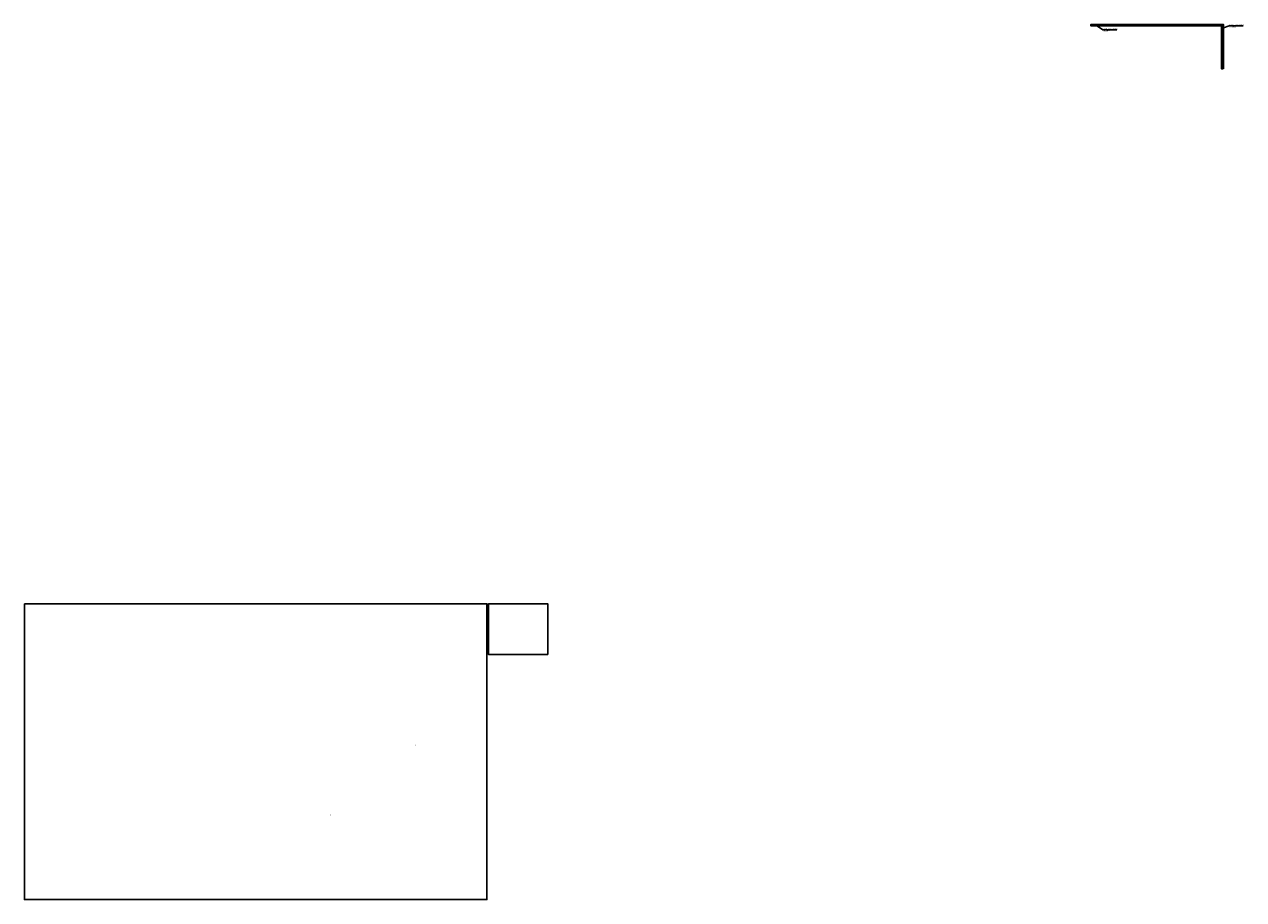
# Model space of a CAD drawing. Header units: millimetres. Extents: x -5775 to 174412, y -36825 to 92616.
import ezdxf
from ezdxf import colors
from ezdxf.entities.mleader import LeaderData, LeaderLine
from ezdxf.enums import TextEntityAlignment as Align
from ezdxf.math import Vec2, Vec3

# ---------------------------------------------------------------- set-up
doc = ezdxf.new("R2010")
doc.units = ezdxf.units.MM
doc.header["$LTSCALE"] = 0.3
doc.layers.add('PI--AF_Ansichtsfenster', color=4, linetype='Continuous', lineweight=25, plot=False)
doc.layers.add('PI_TGTR_Trassen-100', color=6, linetype='Continuous', lineweight=35)
doc.layers.add('PI_TGTRT_Trassen-Text', color=7, linetype='Continuous', lineweight=25)
doc.styles.add('Arial', font='arial.ttf', dxfattribs={"width": 0.95, "height": 1.8})

msp = doc.modelspace()

# ---------------------------------------------------------------- linework, layer by layer
at = {"layer": 'PI--AF_Ansichtsfenster'}
for points in [[(-5775, 6925), (62575, 6925), (62575, -36825), (-5775, -36825)], [(71575, -575), (62825, -575), (62825, 6925), (71575, 6925)]]:
    msp.add_lwpolyline(points, close=True, dxfattribs=at)
at = {"layer": 'PI_TGTR_Trassen-100'}
for p, q in [((151890, 92438), (151992, 92538)), ((171236, 86035), (171338, 86135))]:
    msp.add_line(p, q, dxfattribs=at)
for points in [[(171388, 86035), (171188, 86035), (171188, 92390), (151890, 92390), (151890, 92590), (171388, 92590)], [(151992, 92438), (151890, 92438), (151890, 92538), (151992, 92538)], [(171338, 86035), (171236, 86035), (171236, 86135), (171338, 86135)]]:
    msp.add_lwpolyline(points, close=True, dxfattribs=at)

# ---------------------------------------------------------------- texts
at = {"layer": 'PI_TGTRT_Trassen-Text', "style": 'Arial', "width": 0.95}
msp.add_text('100', height=90, rotation=90, dxfattribs=at).set_placement((51940, -13984), align=Align.MIDDLE_CENTER)
msp.add_text('100', height=90, dxfattribs=at).set_placement((39483, -24305), align=Align.MIDDLE_CENTER)

# ---------------------------------------------------------------- leaders
at = {"layer": 'PI_TGTRT_Trassen-Text'}
ml = msp.add_multileader_mtext('Standard', dxfattribs=at)
ml.set_content('MSR - Kabelbühne\\P200 mm', color=256, style='Arial')
ml.set_leader_properties(color=256, linetype='ByLayer', lineweight=-1)
ml.build(insert=Vec2(0, 0))
ml.multileader.update_dxf_attribs({"text_left_attachment_type": 6, "text_right_attachment_type": 6, "dogleg_length": 0.5, "arrow_head_size": 75, "scale": 50})
ctx = ml.context
ctx.base_point, ctx.scale, ctx.char_height, ctx.arrow_head_size, ctx.landing_gap_size, ctx.plane_origin = Vec3(153637, 91797), 50, 180, 75, 50, Vec3(153089, 93360)
ctx.left_attachment, ctx.right_attachment = 6, 6
notes = []
notes.append((ctx, [(0, (1, 1, 0), (153612, 91797), (1, 0), 25, [(0, [(152740, 92390)], 0, [])])]))
ctx.mtext.insert, ctx.mtext.flow_direction = Vec3(153687, 92013), 5
ml = msp.add_multileader_mtext('Standard', dxfattribs=at)
ml.set_content('MSR - Kabelbühne\\P200 mm', color=256, style='Arial')
ml.set_leader_properties(color=256, linetype='ByLayer', lineweight=-1)
ml.build(insert=Vec2(0, 0))
ml.multileader.update_dxf_attribs({"text_left_attachment_type": 6, "text_right_attachment_type": 6, "dogleg_length": 0.5, "arrow_head_size": 75, "scale": 50})
ctx = ml.context
ctx.base_point, ctx.scale, ctx.char_height, ctx.arrow_head_size, ctx.landing_gap_size, ctx.plane_origin = Vec3(172286, 92384), 50, 180, 75, 50, Vec3(171737, 93948)
ctx.left_attachment, ctx.right_attachment = 6, 6
notes.append((ctx, [(0, (1, 1, 0), (172261, 92384), (1, 0), 25, [(0, [(171388, 92080)], 0, [])])]))
ctx.mtext.insert, ctx.mtext.flow_direction = Vec3(172336, 92600), 5
for ctx, leaders in notes:
    for number, flags, end, landing, length, lines in leaders:
        leader = LeaderData()
        leader.index, (leader.has_last_leader_line, leader.has_dogleg_vector, leader.attachment_direction) = number, flags
        leader.last_leader_point, leader.dogleg_vector, leader.dogleg_length = Vec3(end), Vec3(landing), length
        for number, points, colour, breaks in lines:
            line = LeaderLine()
            line.index, line.vertices, line.color, line.breaks = number, Vec3.list(points), colors.encode_raw_color(colour), breaks
            leader.lines.append(line)
        ctx.leaders.append(leader)

doc.saveas('drawing.dxf')
